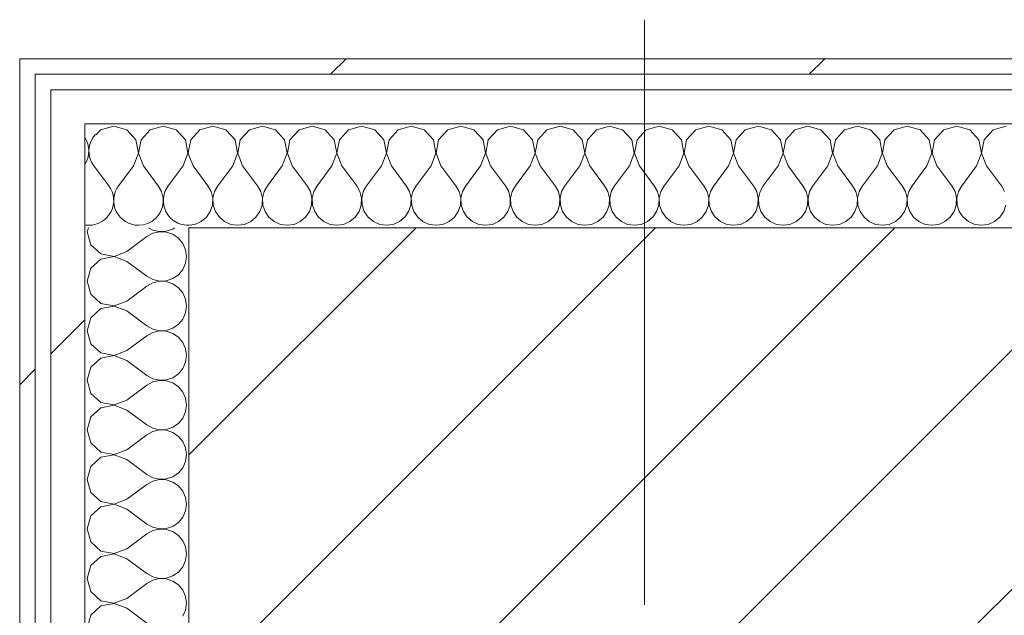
# Model space of a CAD drawing. Header units: millimetres. Extents: x -40968 to 11883, y -18816 to 4378.
# Tile 214 of 256: x 5764 to 6142, y -16938 to -16709. Entities that reach past the tile are written whole.
import ezdxf

# ---------------------------------------------------------------- set-up
doc = ezdxf.new("R2010")
doc.units = ezdxf.units.MM
doc.header["$MEASUREMENT"] = 0
doc.linetypes.add('Wipeout_Contour', pattern=[1000, 0, -1000])
doc.layers.add('10_ESTR_Pilars', color=7, linetype='Continuous')
doc.layers.add('Nuevo_08_E_Envans secs', color=7, linetype='Continuous')
for name, color, linetype, lineweight in [('10_ESTR_Pilars_Pluma_Nº__20', 1, 'Continuous', 5), ('10_ESTR_Pilars_Pluma_Nº__28', 7, 'Continuous', 20), ('10_ESTR_Pilars_Pluma_Nº__42', 8, 'Continuous', 25), ('Nuevo_08_E_Envans secs_Pluma_Nº__1', 7, 'Continuous', 5)]:
    doc.layers.add(name, color=color, linetype=linetype, lineweight=lineweight)
for name, color, linetype, lineweight, true_color in [('Nuevo_08_E_Envans secs_Pluma_Nº__102', 7, 'Continuous', 5, 0xcccccc), ('Nuevo_08_E_Envans secs_Pluma_Nº__171', 171, 'Continuous', 13, 0xaaaaff), ('Nuevo_08_E_Envans secs_Pluma_Nº__177', 7, 'Continuous', 15, 0xf7e046)]:
    doc.layers.add(name, color=color, linetype=linetype, lineweight=lineweight, true_color=true_color)
pattern_1 = [(45, (0, 0), (-183.8478, 183.8478), [195, -65]), (45, (7e-14, 183.85), (-183.8478, 183.8478), [195, -65])]

# ---------------------------------------------------------------- blocks, each defined once
blk = doc.blocks.new('*X462')
at = {"layer": 'Nuevo_08_E_Envans secs_Pluma_Nº__102', "color": 254, "linetype": 'Continuous', "lineweight": 5, "true_color": 0xcccccc}
for p, q in [((5792.38, -16765.17), (5798.1, -16772.79)), ((5806.53, -16766.62), (5801.9, -16772.79))]:
    blk.add_line(p, q, dxfattribs=at)
for centre, start, end in [((5800, -16759.45), 137.6928, 216.8699), ((5780.95, -16759.45), 326.4662, 33.5338), ((5790.48, -16778.5), 270, 36.8699), ((5809.52, -16778.5), 143.1301, 270), ((5809.52, -16778.5), 270, 356.3095), ((5828.57, -16778.5), 183.9457, 266.0543), ((5790.48, -16778.5), 260.4191, 270)]:
    blk.add_arc(centre, 9.52, start, end, dxfattribs=at)
blk = doc.blocks.new('*X463')
at = {"layer": 'Nuevo_08_E_Envans secs_Pluma_Nº__102', "color": 254, "linetype": 'Continuous', "lineweight": 5, "true_color": 0xcccccc}
for p, q in [((5838.1, -16749.93), (5833.09, -16751.35)), ((5843.1, -16751.35), (5838.1, -16749.93)), ((5857.14, -16749.93), (5852.14, -16751.35)), ((5862.15, -16751.35), (5857.14, -16749.93)), ((5876.19, -16749.93), (5871.18, -16751.35)), ((5881.2, -16751.35), (5876.19, -16749.93)), ((5895.24, -16749.93), (5890.23, -16751.35)), ((5900.25, -16751.35), (5895.24, -16749.93)), ((5914.29, -16749.93), (5909.28, -16751.35)), ((5919.29, -16751.35), (5914.29, -16749.93)), ((5933.33, -16749.93), (5928.33, -16751.35)), ((5938.34, -16751.35), (5933.33, -16749.93)), ((5952.38, -16749.93), (5947.37, -16751.35)), ((5957.39, -16751.35), (5952.38, -16749.93)), ((5971.43, -16749.93), (5966.42, -16751.35)), ((5976.44, -16751.35), (5971.43, -16749.93)), ((5990.48, -16749.93), (5985.47, -16751.35)), ((5995.48, -16751.35), (5990.48, -16749.93)), ((6009.52, -16749.93), (6004.52, -16751.35)), ((6014.53, -16751.35), (6009.52, -16749.93)), ((6028.57, -16749.93), (6023.56, -16751.35)), ((6033.58, -16751.35), (6028.57, -16749.93)), ((6047.62, -16749.93), (6042.61, -16751.35)), ((6052.63, -16751.35), (6047.62, -16749.93)), ((6066.67, -16749.93), (6061.66, -16751.35)), ((6071.67, -16751.35), (6066.67, -16749.93)), ((6085.71, -16749.93), (6080.71, -16751.35)), ((6090.72, -16751.35), (6085.71, -16749.93)), ((6104.76, -16749.93), (6099.75, -16751.35)), ((6109.77, -16751.35), (6104.76, -16749.93)), ((6123.81, -16749.93), (6118.8, -16751.35)), ((6128.82, -16751.35), (6123.81, -16749.93)), ((6142.86, -16749.93), (6137.85, -16751.35)), ((5833.09, -16751.35), (5829.58, -16755.19)), ((5846.61, -16755.19), (5843.1, -16751.35)), ((5852.14, -16751.35), (5848.62, -16755.19)), ((5865.66, -16755.19), (5862.15, -16751.35)), ((5871.18, -16751.35), (5867.67, -16755.19)), ((5884.71, -16755.19), (5881.2, -16751.35)), ((5890.23, -16751.35), (5886.72, -16755.19)), ((5903.76, -16755.19), (5900.25, -16751.35)), ((5909.28, -16751.35), (5905.77, -16755.19)), ((5922.8, -16755.19), (5919.29, -16751.35)), ((5928.33, -16751.35), (5924.81, -16755.19)), ((5941.85, -16755.19), (5938.34, -16751.35)), ((5947.37, -16751.35), (5943.86, -16755.19)), ((5960.9, -16755.19), (5957.39, -16751.35)), ((5966.42, -16751.35), (5962.91, -16755.19)), ((5979.95, -16755.19), (5976.44, -16751.35)), ((5985.47, -16751.35), (5981.96, -16755.19)), ((5998.99, -16755.19), (5995.48, -16751.35)), ((6004.52, -16751.35), (6001.01, -16755.19)), ((6018.04, -16755.19), (6014.53, -16751.35)), ((6023.56, -16751.35), (6020.05, -16755.19)), ((6037.09, -16755.19), (6033.58, -16751.35)), ((6042.61, -16751.35), (6039.1, -16755.19)), ((6056.14, -16755.19), (6052.63, -16751.35)), ((6061.66, -16751.35), (6058.15, -16755.19)), ((6075.19, -16755.19), (6071.67, -16751.35)), ((6080.71, -16751.35), (6077.2, -16755.19)), ((6094.23, -16755.19), (6090.72, -16751.35)), ((6099.75, -16751.35), (6096.24, -16755.19)), ((6113.28, -16755.19), (6109.77, -16751.35)), ((6118.8, -16751.35), (6115.29, -16755.19)), ((6132.33, -16755.19), (6128.82, -16751.35)), ((6137.85, -16751.35), (6134.34, -16755.19)), ((5829.58, -16755.19), (5828.89, -16758.82)), ((5847.58, -16760.31), (5846.61, -16755.19)), ((5848.62, -16755.19), (5847.66, -16760.31)), ((5866.63, -16760.31), (5865.66, -16755.19)), ((5867.67, -16755.19), (5866.71, -16760.31)), ((5885.68, -16760.31), (5884.71, -16755.19)), ((5886.72, -16755.19), (5885.75, -16760.31)), ((5904.72, -16760.31), (5903.76, -16755.19)), ((5905.77, -16755.19), (5904.8, -16760.31)), ((5923.77, -16760.31), (5922.8, -16755.19)), ((5924.81, -16755.19), (5923.85, -16760.31)), ((5942.82, -16760.31), (5941.85, -16755.19)), ((5943.86, -16755.19), (5942.9, -16760.31)), ((5961.87, -16760.31), (5960.9, -16755.19)), ((5962.91, -16755.19), (5961.94, -16760.31)), ((5980.91, -16760.31), (5979.95, -16755.19)), ((5981.96, -16755.19), (5980.99, -16760.31)), ((5999.96, -16760.31), (5998.99, -16755.19)), ((6001.01, -16755.19), (6000.04, -16760.31)), ((6019.01, -16760.31), (6018.04, -16755.19)), ((6020.05, -16755.19), (6019.09, -16760.31)), ((6038.06, -16760.31), (6037.09, -16755.19)), ((6039.1, -16755.19), (6038.13, -16760.31)), ((6057.1, -16760.31), (6056.14, -16755.19)), ((6058.15, -16755.19), (6057.18, -16760.31)), ((6076.15, -16760.31), (6075.19, -16755.19)), ((6077.2, -16755.19), (6076.23, -16760.31)), ((6095.2, -16760.31), (6094.23, -16755.19)), ((6096.24, -16755.19), (6095.28, -16760.31)), ((6114.25, -16760.31), (6113.28, -16755.19)), ((6115.29, -16755.19), (6114.32, -16760.31)), ((6133.29, -16760.31), (6132.33, -16755.19)), ((6134.34, -16755.19), (6133.37, -16760.31)), ((5828.89, -16761.04), (5830.48, -16765.17)), ((5845.71, -16765.17), (5847.58, -16760.31)), ((5847.66, -16760.31), (5849.52, -16765.17)), ((5864.76, -16765.17), (5866.63, -16760.31)), ((5866.71, -16760.31), (5868.57, -16765.17)), ((5883.81, -16765.17), (5885.68, -16760.31)), ((5885.75, -16760.31), (5887.62, -16765.17)), ((5902.86, -16765.17), (5904.72, -16760.31)), ((5904.8, -16760.31), (5906.67, -16765.17)), ((5921.9, -16765.17), (5923.77, -16760.31)), ((5923.85, -16760.31), (5925.71, -16765.17)), ((5940.95, -16765.17), (5942.82, -16760.31)), ((5942.9, -16760.31), (5944.76, -16765.17)), ((5960, -16765.17), (5961.87, -16760.31)), ((5961.94, -16760.31), (5963.81, -16765.17)), ((5979.05, -16765.17), (5980.91, -16760.31)), ((5980.99, -16760.31), (5982.86, -16765.17)), ((5998.1, -16765.17), (5999.96, -16760.31)), ((6000.04, -16760.31), (6001.9, -16765.17)), ((6017.14, -16765.17), (6019.01, -16760.31)), ((6019.09, -16760.31), (6020.95, -16765.17)), ((6036.19, -16765.17), (6038.06, -16760.31)), ((6038.13, -16760.31), (6040, -16765.17)), ((6055.24, -16765.17), (6057.1, -16760.31)), ((6057.18, -16760.31), (6059.05, -16765.17)), ((6074.29, -16765.17), (6076.15, -16760.31)), ((6076.23, -16760.31), (6078.1, -16765.17)), ((6093.33, -16765.17), (6095.2, -16760.31)), ((6095.28, -16760.31), (6097.14, -16765.17)), ((6112.38, -16765.17), (6114.25, -16760.31)), ((6114.32, -16760.31), (6116.19, -16765.17)), ((6131.43, -16765.17), (6133.29, -16760.31)), ((6133.37, -16760.31), (6135.24, -16765.17)), ((5830.48, -16765.17), (5836.19, -16772.79)), ((5845.71, -16765.17), (5840, -16772.79)), ((5849.52, -16765.17), (5855.24, -16772.79)), ((5864.76, -16765.17), (5859.05, -16772.79)), ((5868.57, -16765.17), (5874.29, -16772.79)), ((5883.81, -16765.17), (5878.1, -16772.79)), ((5887.62, -16765.17), (5893.33, -16772.79)), ((5902.86, -16765.17), (5897.14, -16772.79)), ((5906.67, -16765.17), (5912.38, -16772.79)), ((5921.9, -16765.17), (5916.19, -16772.79)), ((5925.71, -16765.17), (5931.43, -16772.79)), ((5940.95, -16765.17), (5935.24, -16772.79)), ((5944.76, -16765.17), (5950.48, -16772.79)), ((5960, -16765.17), (5954.29, -16772.79)), ((5963.81, -16765.17), (5969.52, -16772.79)), ((5979.05, -16765.17), (5973.33, -16772.79)), ((5982.86, -16765.17), (5988.57, -16772.79)), ((5998.1, -16765.17), (5992.38, -16772.79)), ((6001.9, -16765.17), (6007.62, -16772.79)), ((6017.14, -16765.17), (6011.43, -16772.79)), ((6020.95, -16765.17), (6026.67, -16772.79)), ((6036.19, -16765.17), (6030.48, -16772.79)), ((6040, -16765.17), (6045.71, -16772.79)), ((6055.24, -16765.17), (6049.52, -16772.79)), ((6059.05, -16765.17), (6064.76, -16772.79)), ((6074.29, -16765.17), (6068.57, -16772.79)), ((6078.1, -16765.17), (6083.81, -16772.79)), ((6093.33, -16765.17), (6087.62, -16772.79)), ((6097.14, -16765.17), (6102.86, -16772.79)), ((6112.38, -16765.17), (6106.67, -16772.79)), ((6116.19, -16765.17), (6121.9, -16772.79)), ((6131.43, -16765.17), (6125.71, -16772.79)), ((6135.24, -16765.17), (6140.95, -16772.79)), ((5837.46, -16775.08), (5836.19, -16772.79)), ((5840, -16772.79), (5838.73, -16775.08)), ((5856.51, -16775.08), (5855.24, -16772.79)), ((5859.05, -16772.79), (5857.78, -16775.08)), ((5875.56, -16775.08), (5874.29, -16772.79)), ((5878.1, -16772.79), (5876.82, -16775.08)), ((5894.6, -16775.08), (5893.33, -16772.79)), ((5897.14, -16772.79), (5895.87, -16775.08)), ((5913.65, -16775.08), (5912.38, -16772.79)), ((5916.19, -16772.79), (5914.92, -16775.08)), ((5932.7, -16775.08), (5931.43, -16772.79)), ((5935.24, -16772.79), (5933.97, -16775.08)), ((5951.75, -16775.08), (5950.48, -16772.79)), ((5954.29, -16772.79), (5953.01, -16775.08)), ((5970.8, -16775.08), (5969.52, -16772.79)), ((5973.33, -16772.79), (5972.06, -16775.08)), ((5989.84, -16775.08), (5988.57, -16772.79)), ((5992.38, -16772.79), (5991.11, -16775.08)), ((6008.89, -16775.08), (6007.62, -16772.79)), ((6011.43, -16772.79), (6010.16, -16775.08)), ((6027.94, -16775.08), (6026.67, -16772.79)), ((6030.48, -16772.79), (6029.2, -16775.08)), ((6046.99, -16775.08), (6045.71, -16772.79)), ((6049.52, -16772.79), (6048.25, -16775.08)), ((6066.03, -16775.08), (6064.76, -16772.79)), ((6068.57, -16772.79), (6067.3, -16775.08)), ((6085.08, -16775.08), (6083.81, -16772.79)), ((6087.62, -16772.79), (6086.35, -16775.08)), ((6104.13, -16775.08), (6102.86, -16772.79)), ((6106.67, -16772.79), (6105.4, -16775.08)), ((6123.18, -16775.08), (6121.9, -16772.79)), ((6125.71, -16772.79), (6124.44, -16775.08)), ((6142.22, -16775.08), (6140.95, -16772.79)), ((5838.06, -16777.64), (5837.46, -16775.08)), ((5838.73, -16775.08), (5838.13, -16777.64)), ((5857.1, -16777.64), (5856.51, -16775.08)), ((5857.78, -16775.08), (5857.18, -16777.64)), ((5876.15, -16777.64), (5875.56, -16775.08)), ((5876.82, -16775.08), (5876.23, -16777.64)), ((5895.2, -16777.64), (5894.6, -16775.08)), ((5895.87, -16775.08), (5895.28, -16777.64)), ((5914.25, -16777.64), (5913.65, -16775.08)), ((5914.92, -16775.08), (5914.32, -16777.64)), ((5933.29, -16777.64), (5932.7, -16775.08)), ((5933.97, -16775.08), (5933.37, -16777.64)), ((5952.34, -16777.64), (5951.75, -16775.08)), ((5953.01, -16775.08), (5952.42, -16777.64)), ((5971.39, -16777.64), (5970.8, -16775.08)), ((5972.06, -16775.08), (5971.47, -16777.64)), ((5990.44, -16777.64), (5989.84, -16775.08)), ((5991.11, -16775.08), (5990.51, -16777.64)), ((6009.49, -16777.64), (6008.89, -16775.08)), ((6010.16, -16775.08), (6009.56, -16777.64)), ((6028.53, -16777.64), (6027.94, -16775.08)), ((6029.2, -16775.08), (6028.61, -16777.64)), ((6047.58, -16777.64), (6046.99, -16775.08)), ((6048.25, -16775.08), (6047.66, -16777.64)), ((6066.63, -16777.64), (6066.03, -16775.08)), ((6067.3, -16775.08), (6066.71, -16777.64)), ((6085.68, -16777.64), (6085.08, -16775.08)), ((6086.35, -16775.08), (6085.75, -16777.64)), ((6104.72, -16777.64), (6104.13, -16775.08)), ((6105.4, -16775.08), (6104.8, -16777.64)), ((6123.77, -16777.64), (6123.18, -16775.08)), ((6124.44, -16775.08), (6123.85, -16777.64)), ((5837.09, -16782.76), (5837.93, -16780.27)), ((5837.93, -16780.27), (5838.06, -16777.64)), ((5838.13, -16777.64), (5838.26, -16780.27)), ((5838.26, -16780.27), (5839.1, -16782.76)), ((5856.14, -16782.76), (5856.98, -16780.27)), ((5856.98, -16780.27), (5857.1, -16777.64)), ((5857.18, -16777.64), (5857.31, -16780.27)), ((5857.31, -16780.27), (5858.15, -16782.76)), ((5875.19, -16782.76), (5876.02, -16780.27)), ((5876.02, -16780.27), (5876.15, -16777.64)), ((5876.23, -16777.64), (5876.36, -16780.27)), ((5876.36, -16780.27), (5877.2, -16782.76)), ((5894.23, -16782.76), (5895.07, -16780.27)), ((5895.07, -16780.27), (5895.2, -16777.64)), ((5895.28, -16777.64), (5895.4, -16780.27)), ((5895.4, -16780.27), (5896.24, -16782.76)), ((5913.28, -16782.76), (5914.12, -16780.27)), ((5914.12, -16780.27), (5914.25, -16777.64)), ((5914.32, -16777.64), (5914.45, -16780.27)), ((5914.45, -16780.27), (5915.29, -16782.76)), ((5932.33, -16782.76), (5933.17, -16780.27)), ((5933.17, -16780.27), (5933.29, -16777.64)), ((5933.37, -16777.64), (5933.5, -16780.27)), ((5933.5, -16780.27), (5934.34, -16782.76)), ((5951.38, -16782.76), (5952.22, -16780.27)), ((5952.22, -16780.27), (5952.34, -16777.64)), ((5952.42, -16777.64), (5952.55, -16780.27)), ((5952.55, -16780.27), (5953.39, -16782.76)), ((5970.42, -16782.76), (5971.26, -16780.27)), ((5971.26, -16780.27), (5971.39, -16777.64)), ((5971.47, -16777.64), (5971.59, -16780.27)), ((5971.59, -16780.27), (5972.43, -16782.76)), ((5989.47, -16782.76), (5990.31, -16780.27)), ((5990.31, -16780.27), (5990.44, -16777.64)), ((5990.51, -16777.64), (5990.64, -16780.27)), ((5990.64, -16780.27), (5991.48, -16782.76)), ((6008.52, -16782.76), (6009.36, -16780.27)), ((6009.36, -16780.27), (6009.49, -16777.64)), ((6009.56, -16777.64), (6009.69, -16780.27)), ((6009.69, -16780.27), (6010.53, -16782.76)), ((6027.57, -16782.76), (6028.41, -16780.27)), ((6028.41, -16780.27), (6028.53, -16777.64)), ((6028.61, -16777.64), (6028.74, -16780.27)), ((6028.74, -16780.27), (6029.58, -16782.76)), ((6046.61, -16782.76), (6047.45, -16780.27)), ((6047.45, -16780.27), (6047.58, -16777.64)), ((6047.66, -16777.64), (6047.78, -16780.27)), ((6047.78, -16780.27), (6048.62, -16782.76)), ((6065.66, -16782.76), (6066.5, -16780.27)), ((6066.5, -16780.27), (6066.63, -16777.64)), ((6066.71, -16777.64), (6066.83, -16780.27)), ((6066.83, -16780.27), (6067.67, -16782.76)), ((6084.71, -16782.76), (6085.55, -16780.27)), ((6085.55, -16780.27), (6085.68, -16777.64)), ((6085.75, -16777.64), (6085.88, -16780.27)), ((6085.88, -16780.27), (6086.72, -16782.76)), ((6103.76, -16782.76), (6104.6, -16780.27)), ((6104.6, -16780.27), (6104.72, -16777.64)), ((6104.8, -16777.64), (6104.93, -16780.27)), ((6104.93, -16780.27), (6105.77, -16782.76)), ((6122.8, -16782.76), (6123.64, -16780.27)), ((6123.64, -16780.27), (6123.77, -16777.64)), ((6123.85, -16777.64), (6123.98, -16780.27)), ((6123.98, -16780.27), (6124.81, -16782.76)), ((6141.85, -16782.76), (6142.69, -16780.27)), ((5835.6, -16784.92), (5837.09, -16782.76)), ((5839.1, -16782.76), (5840.59, -16784.92)), ((5854.65, -16784.92), (5856.14, -16782.76)), ((5858.15, -16782.76), (5859.64, -16784.92)), ((5873.7, -16784.92), (5875.19, -16782.76)), ((5877.2, -16782.76), (5878.68, -16784.92)), ((5892.74, -16784.92), (5894.23, -16782.76)), ((5896.24, -16782.76), (5897.73, -16784.92)), ((5911.79, -16784.92), (5913.28, -16782.76)), ((5915.29, -16782.76), (5916.78, -16784.92)), ((5930.84, -16784.92), (5932.33, -16782.76)), ((5934.34, -16782.76), (5935.83, -16784.92)), ((5949.89, -16784.92), (5951.38, -16782.76)), ((5953.39, -16782.76), (5954.87, -16784.92)), ((5968.94, -16784.92), (5970.42, -16782.76)), ((5972.43, -16782.76), (5973.92, -16784.92)), ((5987.98, -16784.92), (5989.47, -16782.76)), ((5991.48, -16782.76), (5992.97, -16784.92)), ((6007.03, -16784.92), (6008.52, -16782.76)), ((6010.53, -16782.76), (6012.02, -16784.92)), ((6026.08, -16784.92), (6027.57, -16782.76)), ((6029.58, -16782.76), (6031.06, -16784.92)), ((6045.13, -16784.92), (6046.61, -16782.76)), ((6048.62, -16782.76), (6050.11, -16784.92)), ((6064.17, -16784.92), (6065.66, -16782.76)), ((6067.67, -16782.76), (6069.16, -16784.92)), ((6083.22, -16784.92), (6084.71, -16782.76)), ((6086.72, -16782.76), (6088.21, -16784.92)), ((6102.27, -16784.92), (6103.76, -16782.76)), ((6105.77, -16782.76), (6107.26, -16784.92)), ((6121.32, -16784.92), (6122.8, -16782.76)), ((6124.81, -16782.76), (6126.3, -16784.92)), ((6140.36, -16784.92), (6141.85, -16782.76)), ((5828.89, -16787.98), (5831.17, -16787.66)), ((5831.17, -16787.66), (5833.58, -16786.6)), ((5833.58, -16786.6), (5835.6, -16784.92)), ((5840.59, -16784.92), (5842.61, -16786.6)), ((5842.61, -16786.6), (5845.02, -16787.66)), ((5845.02, -16787.66), (5847.62, -16788.02)), ((5847.62, -16788.02), (5850.22, -16787.66)), ((5850.22, -16787.66), (5852.63, -16786.6)), ((5852.63, -16786.6), (5854.65, -16784.92)), ((5859.64, -16784.92), (5861.66, -16786.6)), ((5861.66, -16786.6), (5864.06, -16787.66)), ((5864.06, -16787.66), (5866.67, -16788.02)), ((5866.67, -16788.02), (5869.27, -16787.66)), ((5869.27, -16787.66), (5871.67, -16786.6)), ((5871.67, -16786.6), (5873.7, -16784.92)), ((5878.68, -16784.92), (5880.71, -16786.6)), ((5880.71, -16786.6), (5883.11, -16787.66)), ((5883.11, -16787.66), (5885.71, -16788.02)), ((5885.71, -16788.02), (5888.32, -16787.66)), ((5888.32, -16787.66), (5890.72, -16786.6)), ((5890.72, -16786.6), (5892.74, -16784.92)), ((5897.73, -16784.92), (5899.75, -16786.6)), ((5899.75, -16786.6), (5902.16, -16787.66)), ((5902.16, -16787.66), (5904.76, -16788.02)), ((5904.76, -16788.02), (5907.36, -16787.66)), ((5907.36, -16787.66), (5909.77, -16786.6)), ((5909.77, -16786.6), (5911.79, -16784.92)), ((5916.78, -16784.92), (5918.8, -16786.6)), ((5918.8, -16786.6), (5921.21, -16787.66)), ((5921.21, -16787.66), (5923.81, -16788.02)), ((5923.81, -16788.02), (5926.41, -16787.66)), ((5926.41, -16787.66), (5928.82, -16786.6)), ((5928.82, -16786.6), (5930.84, -16784.92)), ((5935.83, -16784.92), (5937.85, -16786.6)), ((5937.85, -16786.6), (5940.25, -16787.66)), ((5940.25, -16787.66), (5942.86, -16788.02)), ((5942.86, -16788.02), (5945.46, -16787.66)), ((5945.46, -16787.66), (5947.86, -16786.6)), ((5947.86, -16786.6), (5949.89, -16784.92)), ((5954.87, -16784.92), (5956.9, -16786.6)), ((5956.9, -16786.6), (5959.3, -16787.66)), ((5959.3, -16787.66), (5961.9, -16788.02)), ((5961.9, -16788.02), (5964.51, -16787.66)), ((5964.51, -16787.66), (5966.91, -16786.6)), ((5966.91, -16786.6), (5968.94, -16784.92)), ((5973.92, -16784.92), (5975.95, -16786.6)), ((5975.95, -16786.6), (5978.35, -16787.66)), ((5978.35, -16787.66), (5980.95, -16788.02)), ((5980.95, -16788.02), (5983.55, -16787.66)), ((5983.55, -16787.66), (5985.96, -16786.6)), ((5985.96, -16786.6), (5987.98, -16784.92)), ((5992.97, -16784.92), (5994.99, -16786.6)), ((5994.99, -16786.6), (5997.4, -16787.66)), ((5997.4, -16787.66), (6000, -16788.02)), ((6000, -16788.02), (6002.6, -16787.66)), ((6002.6, -16787.66), (6005.01, -16786.6)), ((6005.01, -16786.6), (6007.03, -16784.92)), ((6012.02, -16784.92), (6014.04, -16786.6)), ((6014.04, -16786.6), (6016.45, -16787.66)), ((6016.45, -16787.66), (6019.05, -16788.02)), ((6019.05, -16788.02), (6021.65, -16787.66)), ((6021.65, -16787.66), (6024.05, -16786.6)), ((6024.05, -16786.6), (6026.08, -16784.92)), ((6031.06, -16784.92), (6033.09, -16786.6)), ((6033.09, -16786.6), (6035.49, -16787.66)), ((6035.49, -16787.66), (6038.1, -16788.02)), ((6038.1, -16788.02), (6040.7, -16787.66)), ((6040.7, -16787.66), (6043.1, -16786.6)), ((6043.1, -16786.6), (6045.13, -16784.92)), ((6050.11, -16784.92), (6052.14, -16786.6)), ((6052.14, -16786.6), (6054.54, -16787.66)), ((6054.54, -16787.66), (6057.14, -16788.02)), ((6057.14, -16788.02), (6059.75, -16787.66)), ((6059.75, -16787.66), (6062.15, -16786.6)), ((6062.15, -16786.6), (6064.17, -16784.92)), ((6069.16, -16784.92), (6071.18, -16786.6)), ((6071.18, -16786.6), (6073.59, -16787.66)), ((6073.59, -16787.66), (6076.19, -16788.02)), ((6076.19, -16788.02), (6078.79, -16787.66)), ((6078.79, -16787.66), (6081.2, -16786.6)), ((6081.2, -16786.6), (6083.22, -16784.92)), ((6088.21, -16784.92), (6090.23, -16786.6)), ((6090.23, -16786.6), (6092.64, -16787.66)), ((6092.64, -16787.66), (6095.24, -16788.02)), ((6095.24, -16788.02), (6097.84, -16787.66)), ((6097.84, -16787.66), (6100.25, -16786.6)), ((6100.25, -16786.6), (6102.27, -16784.92)), ((6107.26, -16784.92), (6109.28, -16786.6)), ((6109.28, -16786.6), (6111.68, -16787.66)), ((6111.68, -16787.66), (6114.29, -16788.02)), ((6114.29, -16788.02), (6116.89, -16787.66)), ((6116.89, -16787.66), (6119.29, -16786.6)), ((6119.29, -16786.6), (6121.32, -16784.92)), ((6126.3, -16784.92), (6128.33, -16786.6)), ((6128.33, -16786.6), (6130.73, -16787.66)), ((6130.73, -16787.66), (6133.33, -16788.02)), ((6133.33, -16788.02), (6135.94, -16787.66)), ((6135.94, -16787.66), (6138.34, -16786.6)), ((6138.34, -16786.6), (6140.36, -16784.92))]:
    blk.add_line(p, q, dxfattribs=at)
blk = doc.blocks.new('*X464')
at = {"layer": 'Nuevo_08_E_Envans secs_Pluma_Nº__102', "color": 254, "linetype": 'Continuous', "lineweight": 5, "true_color": 0xcccccc}
for p, q in [((5800, -16749.93), (5794.99, -16751.35)), ((5805.01, -16751.35), (5800, -16749.93)), ((5819.05, -16749.93), (5814.04, -16751.35)), ((5824.05, -16751.35), (5819.05, -16749.93)), ((5794.99, -16751.35), (5793.21, -16753.3)), ((5808.52, -16755.19), (5805.01, -16751.35)), ((5814.04, -16751.35), (5810.53, -16755.19)), ((5827.57, -16755.19), (5824.05, -16751.35)), ((5809.49, -16760.31), (5808.52, -16755.19)), ((5810.53, -16755.19), (5809.56, -16760.31)), ((5828.53, -16760.31), (5827.57, -16755.19)), ((5807.62, -16765.17), (5809.49, -16760.31)), ((5809.56, -16760.31), (5811.43, -16765.17)), ((5826.67, -16765.17), (5828.53, -16760.31)), ((5828.89, -16758.82), (5828.61, -16760.31)), ((5828.61, -16760.31), (5828.89, -16761.04)), ((5807.62, -16765.17), (5806.53, -16766.62)), ((5811.43, -16765.17), (5817.14, -16772.79)), ((5826.67, -16765.17), (5820.95, -16772.79)), ((5818.41, -16775.08), (5817.14, -16772.79)), ((5820.95, -16772.79), (5819.68, -16775.08)), ((5819.01, -16777.64), (5818.41, -16775.08)), ((5819.68, -16775.08), (5819.09, -16777.64)), ((5818.94, -16779.03), (5819.01, -16777.64)), ((5819.09, -16777.64), (5819.16, -16779.25)), ((5827.84, -16787.92), (5828.57, -16788.02)), ((5828.57, -16788.02), (5828.89, -16787.98))]:
    blk.add_line(p, q, dxfattribs=at)
blk = doc.blocks.new('Muro_143_1', base_point=(6357.11, -16788.98))
at = {"layer": 'Nuevo_08_E_Envans secs', "color": 7, "lineweight": 20}
blk.add_blockref('*X462', (0, 0), dxfattribs=at)
at = {"color": 254, "linetype": 'Wipeout_Contour', "lineweight": 0, "ltscale": 53082.04572}
blk.add_wipeout([(5763.89, -16729.98), (5769.89, -16729.98), (5763.89, -16723.98)], dxfattribs=at).dxf.layer = 'Nuevo_08_E_Envans secs'
at = {"color": 254, "linetype": 'Wipeout_Contour', "lineweight": 0, "ltscale": 53143.336556}
blk.add_wipeout([(5775.89, -16748.98), (5788.89, -16748.98), (5775.89, -16735.98)], dxfattribs=at).dxf.layer = 'Nuevo_08_E_Envans secs'
at = {"layer": 'Nuevo_08_E_Envans secs_Pluma_Nº__171', "linetype": 'Continuous', "lineweight": 13, "true_color": 0xaaaaff}
h = blk.add_hatch(dxfattribs=at)
h.set_pattern_fill('Panellat_HPL_0001', color=161, style=0, pattern_type=2)
h.set_pattern_definition(pattern_1)
h.paths.add_polyline_path([(5763.89, -16729.98), (5769.89, -16729.98), (5763.89, -16723.98)])
at = {"layer": 'Nuevo_08_E_Envans secs_Pluma_Nº__177', "linetype": 'Continuous', "lineweight": 15, "true_color": 0xf7e046}
h = blk.add_hatch(dxfattribs=at)
h.set_pattern_fill('Panellat_HPL_0001', color=53, style=0, pattern_type=2)
h.set_pattern_definition(pattern_1)
h.paths.add_polyline_path([(5775.89, -16748.98), (5788.89, -16748.98), (5775.89, -16735.98)])
at = {"color": 254, "linetype": 'Wipeout_Contour', "lineweight": 0, "ltscale": 71176.852418}
blk.add_wipeout([(5769.89, -16729.98), (6357.11, -16729.98), (6357.11, -16723.98), (5769.89, -16723.98)], dxfattribs=at).dxf.layer = 'Nuevo_08_E_Envans secs'
at = {"color": 254, "linetype": 'Wipeout_Contour', "lineweight": 0, "ltscale": 71256.06503}
blk.add_wipeout([(5788.89, -16748.98), (6369.11, -16748.98), (6369.11, -16735.98), (5788.89, -16735.98)], dxfattribs=at).dxf.layer = 'Nuevo_08_E_Envans secs'
at = {"layer": 'Nuevo_08_E_Envans secs_Pluma_Nº__171', "linetype": 'Continuous', "lineweight": 13, "true_color": 0xaaaaff}
h = blk.add_hatch(dxfattribs=at)
h.set_pattern_fill('Panellat_HPL_0001', color=161, style=0, pattern_type=2)
h.set_pattern_definition(pattern_1)
h.paths.add_polyline_path([(5769.89, -16729.98), (6357.11, -16729.98), (6357.11, -16723.98), (5769.89, -16723.98)])
at = {"layer": 'Nuevo_08_E_Envans secs_Pluma_Nº__177', "linetype": 'Continuous', "lineweight": 15, "true_color": 0xf7e046}
h = blk.add_hatch(dxfattribs=at)
h.set_pattern_fill('Panellat_HPL_0001', color=53, style=0, pattern_type=2)
h.set_pattern_definition(pattern_1)
h.paths.add_polyline_path([(5788.89, -16748.98), (6369.11, -16748.98), (6369.11, -16735.98), (5788.89, -16735.98)])
at = {"layer": 'Nuevo_08_E_Envans secs_Pluma_Nº__1', "color": 7, "linetype": 'Continuous', "lineweight": 5}
for p, q in [((6357.11, -16729.98), (5775.89, -16729.98)), ((6369.11, -16748.98), (5828.89, -16748.98))]:
    blk.add_line(p, q, dxfattribs=at)
at = {"layer": 'Nuevo_08_E_Envans secs', "color": 7, "lineweight": 20}
for name in ['*X464', '*X463']:
    blk.add_blockref(name, (0, 0), dxfattribs=at)
at = {"color": 254, "linetype": 'Wipeout_Contour', "lineweight": 0, "ltscale": 53077.057677}
blk.add_wipeout([(5769.89, -16723.98), (5763.89, -16723.98), (5769.89, -16729.98)], dxfattribs=at).dxf.layer = 'Nuevo_08_E_Envans secs'
at = {"color": 254, "linetype": 'Wipeout_Contour', "lineweight": 0, "ltscale": 53134.020971}
blk.add_wipeout([(5788.89, -16735.98), (5775.89, -16735.98), (5788.89, -16748.98)], dxfattribs=at).dxf.layer = 'Nuevo_08_E_Envans secs'
at = {"layer": 'Nuevo_08_E_Envans secs_Pluma_Nº__171', "linetype": 'Continuous', "lineweight": 13, "true_color": 0xaaaaff}
h = blk.add_hatch(dxfattribs=at)
h.set_pattern_fill('Panellat_HPL_0001', color=161, style=0, pattern_type=2)
h.set_pattern_definition(pattern_1)
h.paths.add_polyline_path([(5769.89, -16723.98), (5763.89, -16723.98), (5769.89, -16729.98)])
at = {"layer": 'Nuevo_08_E_Envans secs_Pluma_Nº__177', "linetype": 'Continuous', "lineweight": 15, "true_color": 0xf7e046}
h = blk.add_hatch(dxfattribs=at)
h.set_pattern_fill('Panellat_HPL_0001', color=53, style=0, pattern_type=2)
h.set_pattern_definition(pattern_1)
h.paths.add_polyline_path([(5788.89, -16735.98), (5775.89, -16735.98), (5788.89, -16748.98)])
at = {"layer": 'Nuevo_08_E_Envans secs_Pluma_Nº__1', "color": 7, "linetype": 'Continuous', "lineweight": 5}
for p, q in [((5769.89, -16729.98), (5769.89, -16735.98)), ((5775.89, -16729.98), (5769.89, -16729.98)), ((5775.89, -16735.98), (5775.89, -16748.98)), ((5788.89, -16735.98), (5775.89, -16735.98)), ((6363.11, -16735.98), (5788.89, -16735.98)), ((5788.89, -16748.98), (5788.89, -16788.98)), ((5828.89, -16748.98), (5788.89, -16748.98))]:
    blk.add_line(p, q, dxfattribs=at)
at = {"layer": 'Nuevo_08_E_Envans secs_Pluma_Nº__1', "color": 7, "linetype": 'Continuous', "lineweight": 5, "flags": 128}
for points in [[(5763.89, -16723.98), (5763.89, -16729.98)], [(6357.11, -16723.98), (5763.89, -16723.98)]]:
    blk.add_lwpolyline(points, dxfattribs=at)
blk = doc.blocks.new('*X466')
at = {"layer": 'Nuevo_08_E_Envans secs_Pluma_Nº__102', "color": 254, "linetype": 'Continuous', "lineweight": 5, "true_color": 0xcccccc}
for p, q in [((5790.27, -16788.98), (5789.84, -16790.48)), ((5789.84, -16790.48), (5791.27, -16795.48)), ((5815, -16791.11), (5812.7, -16792.38)), ((5813.43, -16788.98), (5815, -16789.84)), ((5815, -16789.84), (5817.56, -16790.44)), ((5817.56, -16790.51), (5815, -16791.11)), ((5817.56, -16790.44), (5820.18, -16790.31)), ((5820.18, -16790.64), (5817.56, -16790.51)), ((5820.18, -16790.31), (5822.67, -16789.47)), ((5822.67, -16791.48), (5820.18, -16790.64)), ((5822.67, -16789.47), (5823.39, -16788.98)), ((5824.84, -16792.97), (5822.67, -16791.48)), ((5791.27, -16795.48), (5795.11, -16798.99)), ((5805.08, -16798.1), (5812.7, -16792.38)), ((5826.52, -16794.99), (5824.84, -16792.97)), ((5827.58, -16797.4), (5826.52, -16794.99)), ((5795.11, -16798.99), (5800.22, -16799.96)), ((5800.22, -16799.96), (5805.08, -16798.1)), ((5827.94, -16800), (5827.58, -16797.4)), ((5795.11, -16801.01), (5791.27, -16804.52)), ((5800.22, -16800.04), (5795.11, -16801.01)), ((5805.08, -16801.9), (5800.22, -16800.04)), ((5805.08, -16801.9), (5812.7, -16807.62)), ((5826.52, -16805.01), (5827.58, -16802.6)), ((5827.58, -16802.6), (5827.94, -16800)), ((5791.27, -16804.52), (5789.84, -16809.52)), ((5824.84, -16807.03), (5826.52, -16805.01)), ((5789.84, -16809.52), (5791.27, -16814.53)), ((5812.7, -16807.62), (5815, -16808.89)), ((5815, -16810.16), (5812.7, -16811.43)), ((5815, -16808.89), (5817.56, -16809.49)), ((5817.56, -16809.56), (5815, -16810.16)), ((5817.56, -16809.49), (5820.18, -16809.36)), ((5820.18, -16809.69), (5817.56, -16809.56)), ((5820.18, -16809.36), (5822.67, -16808.52)), ((5822.67, -16810.53), (5820.18, -16809.69)), ((5822.67, -16808.52), (5824.84, -16807.03)), ((5824.84, -16812.02), (5822.67, -16810.53)), ((5805.08, -16817.14), (5812.7, -16811.43)), ((5826.52, -16814.04), (5824.84, -16812.02)), ((5827.58, -16816.45), (5826.52, -16814.04)), ((5791.27, -16814.53), (5795.11, -16818.04)), ((5795.11, -16818.04), (5800.22, -16819.01)), ((5800.22, -16819.01), (5805.08, -16817.14)), ((5827.94, -16819.05), (5827.58, -16816.45)), ((5795.11, -16820.05), (5791.27, -16823.56)), ((5800.22, -16819.09), (5795.11, -16820.05)), ((5805.08, -16820.95), (5800.22, -16819.09)), ((5805.08, -16820.95), (5812.7, -16826.67)), ((5826.52, -16824.05), (5827.58, -16821.65)), ((5827.58, -16821.65), (5827.94, -16819.05)), ((5791.27, -16823.56), (5789.84, -16828.57)), ((5824.84, -16826.08), (5826.52, -16824.05)), ((5789.84, -16828.57), (5791.27, -16833.58)), ((5812.7, -16826.67), (5815, -16827.94)), ((5815, -16829.2), (5812.7, -16830.48)), ((5815, -16827.94), (5817.56, -16828.53)), ((5817.56, -16828.61), (5815, -16829.2)), ((5817.56, -16828.53), (5820.18, -16828.41)), ((5820.18, -16828.74), (5817.56, -16828.61)), ((5820.18, -16828.41), (5822.67, -16827.57)), ((5822.67, -16829.58), (5820.18, -16828.74)), ((5822.67, -16827.57), (5824.84, -16826.08)), ((5824.84, -16831.06), (5822.67, -16829.58)), ((5805.08, -16836.19), (5812.7, -16830.48)), ((5826.52, -16833.09), (5824.84, -16831.06)), ((5827.58, -16835.49), (5826.52, -16833.09)), ((5791.27, -16833.58), (5795.11, -16837.09)), ((5795.11, -16837.09), (5800.22, -16838.06)), ((5800.22, -16838.06), (5805.08, -16836.19)), ((5827.94, -16838.1), (5827.58, -16835.49)), ((5795.11, -16839.1), (5791.27, -16842.61)), ((5800.22, -16838.13), (5795.11, -16839.1)), ((5805.08, -16840), (5800.22, -16838.13)), ((5805.08, -16840), (5812.7, -16845.71)), ((5826.52, -16843.1), (5827.58, -16840.7)), ((5827.58, -16840.7), (5827.94, -16838.1)), ((5791.27, -16842.61), (5789.84, -16847.62)), ((5824.84, -16845.13), (5826.52, -16843.1)), ((5789.84, -16847.62), (5791.27, -16852.63)), ((5812.7, -16845.71), (5815, -16846.99)), ((5815, -16848.25), (5812.7, -16849.52)), ((5815, -16846.99), (5817.56, -16847.58)), ((5817.56, -16847.66), (5815, -16848.25)), ((5817.56, -16847.58), (5820.18, -16847.45)), ((5820.18, -16847.78), (5817.56, -16847.66)), ((5820.18, -16847.45), (5822.67, -16846.61)), ((5822.67, -16848.62), (5820.18, -16847.78)), ((5822.67, -16846.61), (5824.84, -16845.13)), ((5805.08, -16855.24), (5812.7, -16849.52)), ((5824.84, -16850.11), (5822.67, -16848.62)), ((5826.52, -16852.14), (5824.84, -16850.11)), ((5827.58, -16854.54), (5826.52, -16852.14)), ((5791.27, -16852.63), (5795.11, -16856.14)), ((5800.22, -16857.1), (5805.08, -16855.24)), ((5827.94, -16857.14), (5827.58, -16854.54)), ((5795.11, -16858.15), (5791.27, -16861.66)), ((5795.11, -16856.14), (5800.22, -16857.1)), ((5800.22, -16857.18), (5795.11, -16858.15)), ((5805.08, -16859.05), (5800.22, -16857.18)), ((5805.08, -16859.05), (5812.7, -16864.76)), ((5826.52, -16862.15), (5827.58, -16859.75)), ((5827.58, -16859.75), (5827.94, -16857.14)), ((5791.27, -16861.66), (5789.84, -16866.67)), ((5824.84, -16864.17), (5826.52, -16862.15)), ((5789.84, -16866.67), (5791.27, -16871.67)), ((5812.7, -16864.76), (5815, -16866.03)), ((5815, -16867.3), (5812.7, -16868.57)), ((5815, -16866.03), (5817.56, -16866.63)), ((5817.56, -16866.71), (5815, -16867.3)), ((5817.56, -16866.63), (5820.18, -16866.5)), ((5820.18, -16866.83), (5817.56, -16866.71)), ((5820.18, -16866.5), (5822.67, -16865.66)), ((5822.67, -16867.67), (5820.18, -16866.83)), ((5822.67, -16865.66), (5824.84, -16864.17)), ((5805.08, -16874.29), (5812.7, -16868.57)), ((5824.84, -16869.16), (5822.67, -16867.67)), ((5826.52, -16871.18), (5824.84, -16869.16)), ((5827.58, -16873.59), (5826.52, -16871.18)), ((5791.27, -16871.67), (5795.11, -16875.19)), ((5800.22, -16876.15), (5805.08, -16874.29)), ((5827.94, -16876.19), (5827.58, -16873.59)), ((5795.11, -16877.2), (5791.27, -16880.71)), ((5795.11, -16875.19), (5800.22, -16876.15)), ((5800.22, -16876.23), (5795.11, -16877.2)), ((5805.08, -16878.1), (5800.22, -16876.23)), ((5805.08, -16878.1), (5812.7, -16883.81)), ((5827.58, -16878.79), (5827.94, -16876.19)), ((5791.27, -16880.71), (5789.84, -16885.71)), ((5824.84, -16883.22), (5826.52, -16881.2)), ((5826.52, -16881.2), (5827.58, -16878.79)), ((5789.84, -16885.71), (5791.27, -16890.72)), ((5812.7, -16883.81), (5815, -16885.08)), ((5815, -16886.35), (5812.7, -16887.62)), ((5815, -16885.08), (5817.56, -16885.68)), ((5817.56, -16885.75), (5815, -16886.35)), ((5817.56, -16885.68), (5820.18, -16885.55)), ((5820.18, -16885.88), (5817.56, -16885.75)), ((5820.18, -16885.55), (5822.67, -16884.71)), ((5822.67, -16886.72), (5820.18, -16885.88)), ((5822.67, -16884.71), (5824.84, -16883.22)), ((5805.08, -16893.33), (5812.7, -16887.62)), ((5824.84, -16888.21), (5822.67, -16886.72)), ((5826.52, -16890.23), (5824.84, -16888.21)), ((5791.27, -16890.72), (5795.11, -16894.23)), ((5800.22, -16895.2), (5805.08, -16893.33)), ((5827.58, -16892.64), (5826.52, -16890.23)), ((5827.94, -16895.24), (5827.58, -16892.64)), ((5795.11, -16896.24), (5791.27, -16899.75)), ((5795.11, -16894.23), (5800.22, -16895.2)), ((5800.22, -16895.28), (5795.11, -16896.24)), ((5805.08, -16897.14), (5800.22, -16895.28)), ((5805.08, -16897.14), (5812.7, -16902.86)), ((5827.58, -16897.84), (5827.94, -16895.24)), ((5791.27, -16899.75), (5789.84, -16904.76)), ((5824.84, -16902.27), (5826.52, -16900.25)), ((5826.52, -16900.25), (5827.58, -16897.84)), ((5789.84, -16904.76), (5791.27, -16909.77)), ((5812.7, -16902.86), (5815, -16904.13)), ((5815, -16904.13), (5817.56, -16904.72)), ((5817.56, -16904.8), (5815, -16905.4)), ((5817.56, -16904.72), (5820.18, -16904.6)), ((5820.18, -16904.93), (5817.56, -16904.8)), ((5820.18, -16904.6), (5822.67, -16903.76)), ((5822.67, -16905.77), (5820.18, -16904.93)), ((5822.67, -16903.76), (5824.84, -16902.27)), ((5805.08, -16912.38), (5812.7, -16906.67)), ((5815, -16905.4), (5812.7, -16906.67)), ((5824.84, -16907.26), (5822.67, -16905.77)), ((5826.52, -16909.28), (5824.84, -16907.26)), ((5791.27, -16909.77), (5795.11, -16913.28)), ((5800.22, -16914.25), (5805.08, -16912.38)), ((5827.58, -16911.68), (5826.52, -16909.28)), ((5827.94, -16914.29), (5827.58, -16911.68)), ((5795.11, -16915.29), (5791.27, -16918.8)), ((5795.11, -16913.28), (5800.22, -16914.25)), ((5800.22, -16914.32), (5795.11, -16915.29)), ((5805.08, -16916.19), (5800.22, -16914.32)), ((5805.08, -16916.19), (5812.7, -16921.9)), ((5827.58, -16916.89), (5827.94, -16914.29)), ((5791.27, -16918.8), (5789.84, -16923.81)), ((5824.84, -16921.32), (5826.52, -16919.29)), ((5826.52, -16919.29), (5827.58, -16916.89)), ((5789.84, -16923.81), (5791.27, -16928.82)), ((5812.7, -16921.9), (5815, -16923.18)), ((5815, -16923.18), (5817.56, -16923.77)), ((5817.56, -16923.85), (5815, -16924.44)), ((5817.56, -16923.77), (5820.18, -16923.64)), ((5820.18, -16923.98), (5817.56, -16923.85)), ((5820.18, -16923.64), (5822.67, -16922.8)), ((5822.67, -16924.81), (5820.18, -16923.98)), ((5822.67, -16922.8), (5824.84, -16921.32)), ((5805.08, -16931.43), (5812.7, -16925.71)), ((5815, -16924.44), (5812.7, -16925.71)), ((5824.84, -16926.3), (5822.67, -16924.81)), ((5826.52, -16928.33), (5824.84, -16926.3)), ((5791.27, -16928.82), (5795.11, -16932.33)), ((5800.22, -16933.29), (5805.08, -16931.43)), ((5827.58, -16930.73), (5826.52, -16928.33)), ((5827.94, -16933.33), (5827.58, -16930.73)), ((5795.11, -16934.34), (5791.27, -16937.85)), ((5795.11, -16932.33), (5800.22, -16933.29)), ((5800.22, -16933.37), (5795.11, -16934.34)), ((5805.08, -16935.24), (5800.22, -16933.37)), ((5805.08, -16935.24), (5812.7, -16940.95)), ((5827.58, -16935.94), (5827.94, -16933.33)), ((5791.27, -16937.85), (5789.84, -16942.86)), ((5826.52, -16938.34), (5827.58, -16935.94))]:
    blk.add_line(p, q, dxfattribs=at)
blk = doc.blocks.new('Muro_144_1', base_point=(5828.89, -16788.98))
at = {"color": 254, "linetype": 'Wipeout_Contour', "lineweight": 0, "ltscale": 71543.249976}
blk.add_wipeout([(5763.89, -17130.98), (5769.89, -17130.98), (5769.89, -16729.98), (5763.89, -16729.98)], dxfattribs=at).dxf.layer = 'Nuevo_08_E_Envans secs'
at = {"color": 254, "linetype": 'Wipeout_Contour', "lineweight": 0, "ltscale": 71621.927977}
blk.add_wipeout([(5775.89, -17142.98), (5788.89, -17142.98), (5788.89, -16748.98), (5775.89, -16748.98)], dxfattribs=at).dxf.layer = 'Nuevo_08_E_Envans secs'
at = {"layer": 'Nuevo_08_E_Envans secs_Pluma_Nº__171', "linetype": 'Continuous', "lineweight": 13, "true_color": 0xaaaaff}
h = blk.add_hatch(dxfattribs=at)
h.set_pattern_fill('Panellat_HPL_0001', color=161, style=0, pattern_type=2)
h.set_pattern_definition(pattern_1)
h.paths.add_polyline_path([(5763.89, -17130.98), (5769.89, -17130.98), (5769.89, -16729.98), (5763.89, -16729.98)])
at = {"layer": 'Nuevo_08_E_Envans secs_Pluma_Nº__177', "linetype": 'Continuous', "lineweight": 15, "true_color": 0xf7e046}
h = blk.add_hatch(dxfattribs=at)
h.set_pattern_fill('Panellat_HPL_0001', color=53, style=0, pattern_type=2)
h.set_pattern_definition(pattern_1)
h.paths.add_polyline_path([(5775.89, -17142.98), (5788.89, -17142.98), (5788.89, -16748.98), (5775.89, -16748.98)])
at = {"layer": 'Nuevo_08_E_Envans secs_Pluma_Nº__1', "color": 7, "linetype": 'Continuous', "lineweight": 5}
for p, q in [((5769.89, -16729.98), (5769.89, -16735.98)), ((5769.89, -16735.98), (5769.89, -17130.98)), ((5775.89, -16735.98), (5775.89, -16748.98)), ((5775.89, -16748.98), (5775.89, -17136.98)), ((5788.89, -16748.98), (5788.89, -16788.98)), ((5788.89, -16788.98), (5788.89, -17142.98))]:
    blk.add_line(p, q, dxfattribs=at)
at = {"layer": 'Nuevo_08_E_Envans secs_Pluma_Nº__1', "color": 7, "linetype": 'Continuous', "lineweight": 5, "flags": 128}
blk.add_lwpolyline([(5763.89, -16729.98), (5763.89, -17130.98)], dxfattribs=at)
at = {"layer": 'Nuevo_08_E_Envans secs', "color": 7, "lineweight": 20}
blk.add_blockref('*X466', (0, 0), dxfattribs=at)
blk = doc.blocks.new('Pilar_28_1', base_point=(6003.89, -17013.98))
at = {"color": 254, "linetype": 'Wipeout_Contour', "lineweight": 0, "ltscale": 72172.575785}
blk.add_wipeout([(5828.89, -17238.98), (6178.89, -17238.98), (6178.89, -16788.98), (5828.89, -16788.98)], dxfattribs=at).dxf.layer = '10_ESTR_Pilars'
at = {"layer": '10_ESTR_Pilars_Pluma_Nº__42', "linetype": 'Continuous', "lineweight": 25}
h = blk.add_hatch(dxfattribs=at)
h.set_pattern_fill('00_GCT_trama_45º_e1_400__05', color=8, style=0, pattern_type=2)
h.set_pattern_definition([(45, (0, 0), (-45.96194, 45.96194), [])])
h.paths.add_polyline_path([(5828.89, -17238.98), (6178.89, -17238.98), (6178.89, -16788.98), (5828.89, -16788.98)])
at = {"layer": '10_ESTR_Pilars_Pluma_Nº__20', "color": 1, "linetype": 'Continuous', "lineweight": 5}
blk.add_line((6003.89, -16933.98), (6003.89, -16708.98), dxfattribs=at)
at = {"layer": '10_ESTR_Pilars_Pluma_Nº__28', "color": 7, "linetype": 'Continuous', "lineweight": 20, "flags": 128}
blk.add_lwpolyline([(5828.89, -17238.98), (6178.89, -17238.98), (6178.89, -16788.98), (5828.89, -16788.98)], close=True, dxfattribs=at)

msp = doc.modelspace()

# ---------------------------------------------------------------- block references
at = {"layer": 'Nuevo_08_E_Envans secs', "color": 7, "lineweight": 20}
msp.add_blockref('Muro_143_1', (6357.11, -16788.98), dxfattribs=at)

# ---------------------------------------------------------------- next in the draw order: block references
msp.add_blockref('Muro_144_1', (5828.89, -16788.98), dxfattribs=at)

# ---------------------------------------------------------------- next in the draw order: block references
at = {"layer": '10_ESTR_Pilars', "color": 7, "lineweight": 20}
msp.add_blockref('Pilar_28_1', (6003.89, -17013.98), dxfattribs=at)

doc.saveas('drawing.dxf')
